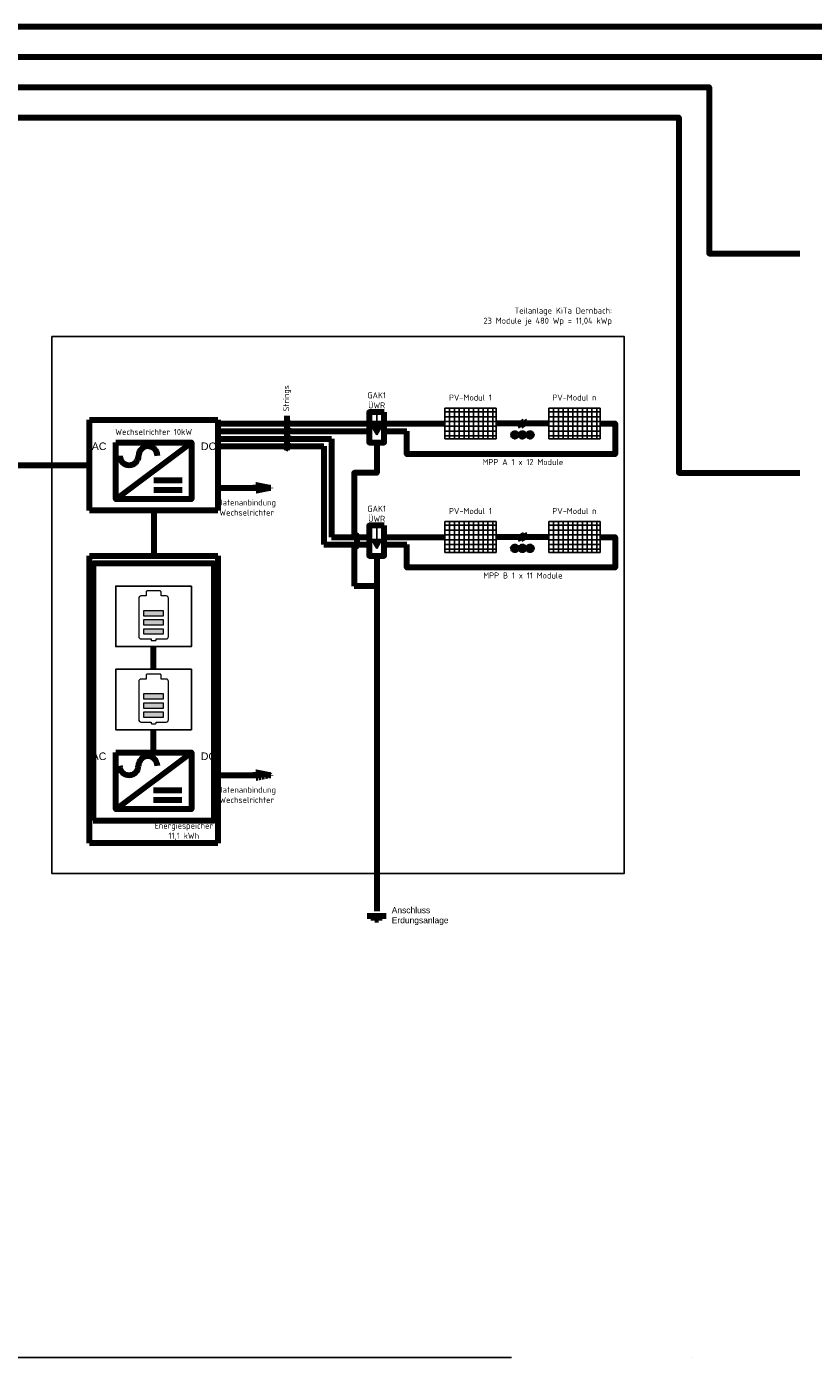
# Model space of a CAD drawing. Header units: millimetres. Extents: x -93000 to 141125, y 0 to 39239.
# Tile 2 of 9: x -73790 to -60777, y 0 to 22000. Entities that reach past the tile are written whole.
import ezdxf

# ---------------------------------------------------------------- set-up
doc = ezdxf.new("R2010")
doc.units = ezdxf.units.MM
doc.set_wipeout_variables(frame=1)
doc.linetypes.add('ACAD_ISO04W100', pattern=[30, 24, -3, 0, -3])
doc.linetypes.add('GESTRICHELT2', pattern=[0.375, 0.25, -0.125])
doc.layers.get('0').update_dxf_attribs({"lineweight": 18})
for name, color, linetype in [('A_Etagen', 95, 'ACAD_ISO04W100'), ('E_Abdeckung', 255, 'Continuous'), ('E_Blitzschutztechnik', 4, 'Continuous'), ('E_IT-TK', 173, 'Continuous'), ('E_Leitung_DC-Kabel_6mm2', 1, 'Continuous'), ('E_Leitung_Potentialausgleich', 4, 'Continuous'), ('E_Leitung_Wechselspannung', 5, 'Continuous'), ('E_N_PV-Anlage', 6, 'Continuous'), ('E_Starkstrom_Schwachstrom', 1, 'Continuous'), ('E_Text', 7, 'Continuous')]:
    doc.layers.add(name, color=color, linetype=linetype)
doc.styles.add('E_Starkstrom_Schwachstrom', font='arial.ttf')
doc.styles.get("Standard").update_dxf_attribs({"font": 'isocpeur.ttf'})

# ---------------------------------------------------------------- blocks, each defined once
blk = doc.blocks.new('PV_Wechselrichter')
at = {"layer": 'E_Starkstrom_Schwachstrom', "lineweight": 100}
blk.add_lwpolyline([(-500, 0), (500, 0), (500, -750), (-500, -750)], close=True, dxfattribs=at)
for points in [[(-500, -750), (500, 0)], [(0, -500), (375, -500)], [(0, -625), (375, -625)]]:
    blk.add_lwpolyline(points, dxfattribs=at)
for centre, start, end in [((-325, -175), 180, 0), ((-75, -175), 0, 180)]:
    blk.add_arc(centre, 125, start, end, dxfattribs=at)
at = {"layer": 'E_Text', "color": 7, "linetype": 'Continuous', "char_height": 100, "style": 'E_Starkstrom_Schwachstrom'}
for s, insert, attachment_point in [('AC', (-625, 0), 3), ('DC', (625, 0), 1)]:
    blk.add_mtext(s, dxfattribs=dict(at, insert=insert, attachment_point=attachment_point))
blk = doc.blocks.new('Solarneu')
at = {"layer": 'E_N_PV-Anlage', "color": 3}
for p, q in [((0, 0), (1020, 0)), ((0, -1700), (0, 0)), ((1020, 0), (1020, -1700)), ((1020, -1700), (0, -1700))]:
    blk.add_line(p, q, dxfattribs=at)
at = {"layer": 'E_N_PV-Anlage'}
for p, q in [((0, -109), (1020, -109)), ((0, -268), (1020, -268)), ((0, -426), (1020, -426)), ((124, 0), (124, -1700)), ((283, 0), (283, -1700)), ((442, 0), (442, -1700)), ((600, 0), (600, -1700)), ((759, 0), (759, -1700)), ((918, 0), (918, -1700)), ((0, -585), (1020, -585)), ((0, -744), (1020, -744)), ((0, -903), (1020, -903)), ((0, -1061), (1020, -1061)), ((0, -1220), (1020, -1220)), ((0, -1379), (1020, -1379)), ((0, -1538), (1020, -1538)), ((0, -1696), (1020, -1696))]:
    blk.add_line(p, q, dxfattribs=at)
blk = doc.blocks.new('BZ_SPD_Typ2')
blk.add_wipeout([(-125, 250), (125, 250), (125, -250), (-125, -250)]).dxf.layer = 'E_Abdeckung'
at = {"layer": 'E_Blitzschutztechnik'}
h = blk.add_hatch(color=256, dxfattribs=at)
h.dxf.hatch_style = 1
h.paths.add_polyline_path([(83, 19), (-83, 19), (0, -125)])
for p, q in [((0, 250), (0, 19)), ((0, -125), (-83, 19)), ((-83, 19), (83, 19)), ((0, -125), (83, 19))]:
    blk.add_line(p, q, dxfattribs=at)
at = {"layer": 'E_Blitzschutztechnik', "lineweight": 100}
blk.add_lwpolyline([(-125, 250), (125, 250), (125, -250), (-125, -250)], close=True, dxfattribs=at)

msp = doc.modelspace()

# ---------------------------------------------------------------- hatches: boundary and pattern name
h = msp.add_hatch(color=1)
h.dxf.hatch_style = 1
h.paths.add_polyline_path([(-71854, 12342), (-71854, 12260), (-71526, 12260), (-71526, 12342)])
h.paths.add_polyline_path([(-71854, 12192), (-71854, 12110), (-71526, 12110), (-71526, 12192)])
h.paths.add_polyline_path([(-71526, 11959), (-71526, 12041), (-71854, 12041), (-71854, 11959)])
h = msp.add_hatch(color=1)
h.dxf.hatch_style = 1
h.paths.add_polyline_path([(-71854, 10967), (-71854, 10885), (-71526, 10885), (-71526, 10967)])
h.paths.add_polyline_path([(-71854, 10817), (-71854, 10735), (-71526, 10735), (-71526, 10817)])
h.paths.add_polyline_path([(-71526, 10584), (-71526, 10666), (-71854, 10666), (-71854, 10584)])
at = {"layer": 'E_IT-TK', "linetype": 'GESTRICHELT2', "lineweight": 100, "ltscale": 10}
h = msp.add_hatch(color=256, dxfattribs=at)
h.dxf.hatch_style = 1
h.paths.add_polyline_path([(-69750, 14375), (-70000, 14425), (-70000, 14375), (-70000, 14325)])
h = msp.add_hatch(color=256, dxfattribs=at)
h.dxf.hatch_style = 1
h.paths.add_polyline_path([(-69750, 9625), (-70000, 9675), (-70000, 9625), (-70000, 9575)])
at = {"layer": 'E_Starkstrom_Schwachstrom', "lineweight": 100}
h = msp.add_hatch(color=256, dxfattribs=at)
h.dxf.hatch_style = 1
h.paths.add_polyline_path([(-65496, 15250, 1), (-65434, 15250, 1)])
h.paths.add_polyline_path([(-65621, 15250, 1), (-65559, 15250, 1)])
h.paths.add_polyline_path([(-65746, 15250, 1), (-65684, 15250, 1)])
h = msp.add_hatch(color=256, dxfattribs=at)
h.dxf.hatch_style = 1
h.paths.add_polyline_path([(-65496, 13375, 1), (-65434, 13375, 1)])
h.paths.add_polyline_path([(-65621, 13375, 1), (-65559, 13375, 1)])
h.paths.add_polyline_path([(-65746, 13375, 1), (-65684, 13375, 1)])

# ---------------------------------------------------------------- linework, layer by layer
at = {"color": 1}
for p, q in [((-71731, 11877), (-71731, 11861)), ((-71720, 11850), (-71660, 11850)), ((-71649, 11861), (-71649, 11877)), ((-71731, 10502), (-71731, 10486)), ((-71720, 10475), (-71660, 10475)), ((-71649, 10486), (-71649, 10502))]:
    msp.add_line(p, q, dxfattribs=at)
for points in [[(-71813, 12589), (-71898, 12589, 0.414214), (-71936, 12550), (-71936, 11916, 0.414214), (-71898, 11877), (-71731, 11877)], [(-71567, 12589), (-71567, 12654, 0.414214), (-71583, 12671), (-71797, 12671, 0.414214), (-71813, 12654), (-71813, 12589)], [(-71649, 11877), (-71482, 11877, 0.414214), (-71444, 11916), (-71444, 12550, 0.414214), (-71482, 12589), (-71567, 12589)], [(-71567, 11214), (-71567, 11279, 0.414214), (-71583, 11296), (-71797, 11296, 0.414214), (-71813, 11279), (-71813, 11214)], [(-71813, 11214), (-71898, 11214, 0.414214), (-71936, 11175), (-71936, 10541, 0.414214), (-71898, 10502), (-71731, 10502)], [(-71649, 10502), (-71482, 10502, 0.414214), (-71444, 10541), (-71444, 11175, 0.414214), (-71482, 11214), (-71567, 11214)]]:
    msp.add_lwpolyline(points, format="xyb", dxfattribs=at)
for points in [[(-71854, 12260), (-71526, 12260), (-71526, 12342), (-71854, 12342)], [(-71854, 12110), (-71526, 12110), (-71526, 12192), (-71854, 12192)], [(-71854, 11959), (-71526, 11959), (-71526, 12041), (-71854, 12041)], [(-71854, 10885), (-71526, 10885), (-71526, 10967), (-71854, 10967)], [(-71854, 10735), (-71526, 10735), (-71526, 10817), (-71854, 10817)], [(-71854, 10584), (-71526, 10584), (-71526, 10666), (-71854, 10666)]]:
    msp.add_lwpolyline(points, close=True, dxfattribs=at)
for centre, start, end in [((-71720, 11861), 180, 270), ((-71660, 11861), 270, 0), ((-71720, 10486), 180, 270), ((-71660, 10486), 270, 0)]:
    msp.add_arc(centre, 10.9, start, end, dxfattribs=at)
at = {"layer": 'A_Etagen', "ltscale": 1000}
msp.add_lwpolyline([(-35771, 0), (-93000, 0)], dxfattribs=at)
at = {"layer": 'E_IT-TK', "linetype": 'GESTRICHELT2', "lineweight": 100, "ltscale": 10}
for p, q in [((-70625, 14375), (-70000, 14375)), ((-70000, 14375), (-70000, 14425)), ((-70000, 14425), (-69750, 14375)), ((-69750, 14375), (-70000, 14325)), ((-70000, 14325), (-70000, 14375)), ((-70625, 9625), (-70000, 9625)), ((-70000, 9625), (-70000, 9675)), ((-70000, 9675), (-69750, 9625)), ((-69750, 9625), (-70000, 9575)), ((-70000, 9575), (-70000, 9625))]:
    msp.add_line(p, q, dxfattribs=at)
at = {"layer": 'E_IT-TK', "linetype": 'GESTRICHELT2', "lineweight": 100, "ltscale": 50000}
for points in [[(-72750, 15500), (-70625, 15500), (-70625, 14000), (-72750, 14000)], [(-72750, 13250), (-70625, 13250), (-70625, 8500), (-72750, 8500)]]:
    msp.add_lwpolyline(points, close=True, dxfattribs=at)
at = {"layer": 'E_Leitung_DC-Kabel_6mm2', "lineweight": 100}
for p, q in [((-68750, 15188), (-68750, 13562)), ((-68875, 15062), (-68875, 13437))]:
    msp.add_line(p, q, dxfattribs=at)
for points in [[(-64305, 15438), (-64055, 15438), (-64055, 14933), (-67500, 14933), (-67500, 15313)], [(-65618, 15438), (-66025, 15438)], [(-65155, 15438), (-65562, 15438)], [(-70625, 15188), (-68750, 15188)], [(-70625, 15062), (-68875, 15062)], [(-68875, 13437), (-68125, 13437)], [(-68750, 13562), (-66875, 13562)], [(-67875, 13562), (-66875, 13562)], [(-67875, 13437), (-67500, 13437)], [(-64305, 13562), (-64055, 13562), (-64055, 13058), (-67500, 13058), (-67500, 13437)], [(-65618, 13562), (-66025, 13562)], [(-65155, 13562), (-65562, 13562)]]:
    msp.add_lwpolyline(points, dxfattribs=at)
for points in [[(-65619, 15495), (-65612, 15456), (-65623, 15420), (-65612, 15381)], [(-65564, 15495), (-65556, 15456), (-65568, 15420), (-65557, 15381)], [(-65619, 13620), (-65612, 13581), (-65623, 13545), (-65612, 13506)], [(-65564, 13620), (-65556, 13581), (-65568, 13545), (-65557, 13506)]]:
    msp.add_spline(points, degree=3, dxfattribs=at)
at = {"layer": 'E_Leitung_Potentialausgleich', "lineweight": 100}
for points in [[(-68325, 13437), (-68325, 13562)], [(-68375, 13387), (-68375, 12750)], [(-68000, 13250), (-68000, 12750), (-68375, 12750)], [(-68000, 12750), (-68000, 7375)], [(-67844, 7295), (-68157, 7295)], [(-67907, 7264), (-68094, 7264)], [(-67969, 7232), (-68032, 7232)]]:
    msp.add_lwpolyline(points, dxfattribs=at)
for centre, start, end in [((-68375, 13562), 0, 90), ((-68375, 13437), 270, 0)]:
    msp.add_arc(centre, 50, start, end, dxfattribs=at)
at = {"layer": 'E_Leitung_Wechselspannung', "lineweight": 100}
for points in [[(-81625, 21000), (-62500, 21000), (-62500, 18250), (-61000, 18250)], [(-81625, 20000), (-74250, 20000), (-74250, 14750), (-72750, 14750)], [(-71688, 14000), (-71688, 13250)]]:
    msp.add_lwpolyline(points, dxfattribs=at)
at = {"layer": 'E_Starkstrom_Schwachstrom', "lineweight": 100}
for p, q in [((-71690, 11375), (-71690, 11750)), ((-71690, 10000), (-71690, 10375))]:
    msp.add_line(p, q, dxfattribs=at)
at = {"layer": 'E_Starkstrom_Schwachstrom', "color": 0}
msp.add_lwpolyline([(-73375, 16875), (-63905, 16875), (-63905, 8000), (-73375, 8000)], close=True, dxfattribs=at)
at = {"layer": 'E_Starkstrom_Schwachstrom', "lineweight": 100, "flags": 128}
msp.add_lwpolyline([(-72690, 8875), (-70690, 8875), (-70690, 13125), (-72690, 13125)], close=True, dxfattribs=at)
at = {"layer": 'E_Starkstrom_Schwachstrom'}
for points in [[(-71065, 12750), (-71065, 11750), (-72315, 11750), (-72315, 12750)], [(-71065, 11375), (-71065, 10375), (-72315, 10375), (-72315, 11375)]]:
    msp.add_lwpolyline(points, close=True, dxfattribs=at)
at = {"layer": 'E_Starkstrom_Schwachstrom', "lineweight": 100}
for centre in [(-65715, 15250), (-65590, 15250), (-65465, 15250), (-65715, 13375), (-65590, 13375), (-65465, 13375)]:
    msp.add_circle(centre, 31.2, dxfattribs=at)
at = {"layer": 'E_Text', "lineweight": 100}
for p, q in [((-69516, 15373), (-69441, 15502)), ((-69516, 15248), (-69441, 15377)), ((-69516, 15123), (-69441, 15252)), ((-69516, 14998), (-69441, 15127))]:
    msp.add_line(p, q, dxfattribs=at)
msp.add_lwpolyline([(-69479, 15000), (-69479, 15563)], dxfattribs=at)

# ---------------------------------------------------------------- block references
at = {"layer": 'E_N_PV-Anlage', "xscale": 0.5, "yscale": 0.5, "zscale": 0.5, "rotation": 270}
for p in [(-66025, 15693), (-64305, 15693), (-66025, 13818), (-64305, 13818)]:
    msp.add_blockref('Solarneu', p, dxfattribs=at)
at = {"layer": 'E_Starkstrom_Schwachstrom', "lineweight": 100, "xscale": 1.25, "yscale": 1.25, "zscale": 1.25}
for p in [(-71688, 15125), (-71690, 10000)]:
    msp.add_blockref('PV_Wechselrichter', p, dxfattribs=at)

# ---------------------------------------------------------------- texts
at = {"layer": 'E_Blitzschutztechnik', "lineweight": 100, "char_height": 100, "attachment_point": 8}
for insert in [(-68000, 15688), (-68000, 13813)]:
    msp.add_mtext_dynamic_manual_height_columns('GAK1\\PÜWR', width=426.55, gutter_width=500, heights=[0], dxfattribs=dict(at, insert=insert))
at = {"layer": 'E_IT-TK', "char_height": 100, "width": 490, "attachment_point": 5}
for insert in [(-70150, 14050), (-70150, 9300)]:
    msp.add_mtext('Datenanbindung\\PWechselrichter', dxfattribs=dict(at, insert=insert))
at = {"layer": 'E_Leitung_Potentialausgleich', "lineweight": 100, "insert": (-67751, 7295), "char_height": 100, "attachment_point": 4, "style": 'E_Starkstrom_Schwachstrom'}
msp.add_mtext('Anschluss\\PErdungsanlage', dxfattribs=at)
at = {"layer": 'E_Starkstrom_Schwachstrom', "lineweight": 100, "insert": (-71688, 15250), "char_height": 100, "attachment_point": 8}
msp.add_mtext('Wechselrichter 10kW', dxfattribs=at)
at = {"layer": 'E_Starkstrom_Schwachstrom', "char_height": 100, "attachment_point": 2}
for s, insert in [('MPP A 1 x 12 Module', (-65582, 14851)), ('MPP B 1 x 11 Module', (-65582, 12976))]:
    msp.add_mtext(s, dxfattribs=dict(at, insert=insert))
at = {"layer": 'E_Starkstrom_Schwachstrom', "lineweight": 100, "insert": (-71190, 8550), "char_height": 100, "width": 1245, "attachment_point": 8}
msp.add_mtext('Energiespeicher\\P11,1 kWh ', dxfattribs=at)
at = {"layer": 'E_Text', "char_height": 100}
for s, insert, attachment_point in [('Teilanlage KiTa Dernbach:\\P23 Module je 480 Wp = 11,04 kWp', (-64108, 17355), 3), ('PV-Modul 1', (-66450, 15818), 8), ('PV-Modul n', (-64730, 15818), 8), ('PV-Modul 1', (-66450, 13942), 8), ('PV-Modul n', (-64730, 13942), 8)]:
    msp.add_mtext(s, dxfattribs=dict(at, insert=insert, attachment_point=attachment_point))
at = {"layer": 'E_Text', "lineweight": 100, "insert": (-69482, 15638), "char_height": 100, "attachment_point": 4, "rotation": 90}
msp.add_mtext('Strings', dxfattribs=at)

# ---------------------------------------------------------------- next in the draw order: block references
at = {"layer": 'E_Blitzschutztechnik', "lineweight": 100, "xscale": -1}
msp.add_blockref('BZ_SPD_Typ2', (-68000, 15375), dxfattribs=at)

# ---------------------------------------------------------------- next in the draw order: linework, layer by layer
at = {"layer": 'E_Leitung_DC-Kabel_6mm2', "lineweight": 100}
for points in [[(-70625, 15438), (-66875, 15438)], [(-70625, 15313), (-68125, 15313)], [(-67875, 15313), (-67500, 15313)]]:
    msp.add_lwpolyline(points, dxfattribs=at)
at = {"layer": 'E_Leitung_Potentialausgleich', "lineweight": 100}
msp.add_lwpolyline([(-68000, 15125), (-68000, 14625), (-68375, 14625), (-68375, 13612)], dxfattribs=at)
at = {"layer": 'E_Leitung_Wechselspannung', "lineweight": 100}
for points in [[(-81625, 22000), (-38750, 22000), (-38750, 14750), (-37250, 14750)], [(-81625, 21500), (-50625, 21500), (-50625, 14750), (-49125, 14750)], [(-81625, 20500), (-63000, 20500), (-63000, 14625), (-61000, 14625)]]:
    msp.add_lwpolyline(points, dxfattribs=at)

# ---------------------------------------------------------------- next in the draw order: block references
at = {"layer": 'E_Blitzschutztechnik', "lineweight": 100, "xscale": -1}
msp.add_blockref('BZ_SPD_Typ2', (-68000, 13500), dxfattribs=at)

doc.saveas('drawing.dxf')
